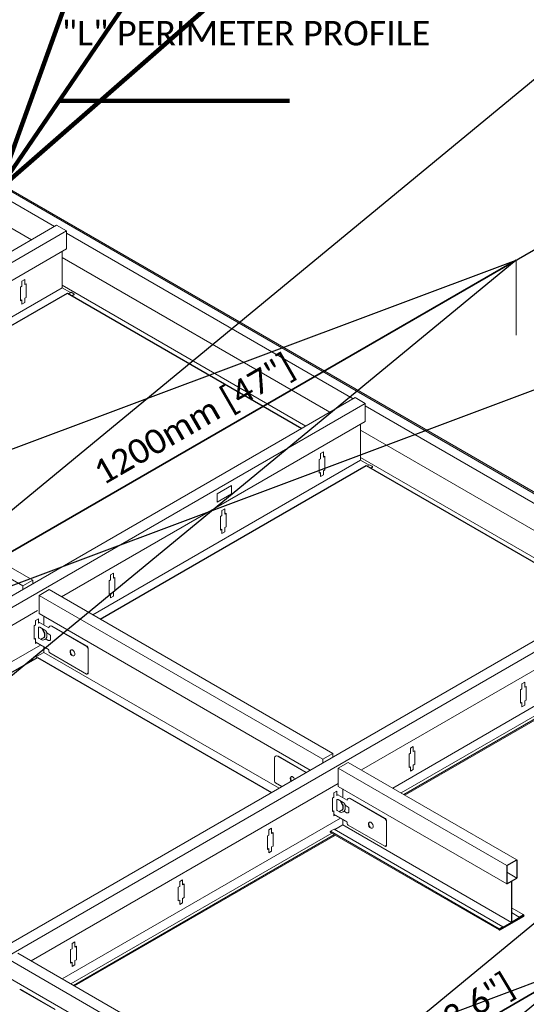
# Model space of a CAD drawing. Header units: millimetres. Extents: x 10176.9 to 10220.1, y 6804.8 to 6818.
# Tile 20 of 26: x 10198.92 to 10199.352, y 6805.271 to 6806.112. Entities that reach past the tile are written whole.
import ezdxf

# ---------------------------------------------------------------- set-up
doc = ezdxf.new("R2010")
doc.units = ezdxf.units.MM
doc.layers.get('DEFPOINTS').update_dxf_attribs({"true_color": 0x1a1a1a})
doc.layers.add('_HD_AUXILIAR', color=30, linetype='Continuous', lineweight=5)
doc.layers.add('_HD_perfil', color=3, linetype='Continuous', lineweight=0)
for name, color, linetype in [('_HD_cotas', 1, 'Continuous'), ('_HD_panel .1', 2, 'Continuous'), ('_HD_panel .3', 200, 'Continuous'), ('_HD_texto', 2, 'Continuous')]:
    doc.layers.add(name, color=color, linetype=linetype)
doc.styles.add('3.5 texto', font='calibri.ttf', dxfattribs={"height": 3.5})
doc.styles.add('ROMANS', font='arial.ttf', dxfattribs={"height": 3.5})
doc.styles.get("Standard").update_dxf_attribs({"font": 'arial.ttf'})
doc.dimstyles.new('MECANICA', dxfattribs={"dimtxt": 3.5, "dimasz": 2.5, "dimexe": 1, "dimexo": 0, "dimgap": 1, "dimtad": 0, "dimtih": 1, "dimtoh": 1, "dimdec": 1, "dimdsep": 46, "dimtxsty": 'ROMANS', "dimblk1": 'OPEN', "dimblk2": 'OPEN', "dimsah": 1, "dimcen": 0.9, "dimclrt": 2, "dimadec": 0, "dimazin": 0, "dimtfac": 1, "dimtdec": 1, "dimtmove": 0, "dimatfit": 3, "dimldrblk": 'OPEN', "dimfxl": 1, "dimtolj": 1, "dimtzin": 0, "dimarcsym": 0})
doc.dimstyles.get("Standard").update_dxf_attribs({"dimtxt": 0.18, "dimasz": 0.18, "dimexe": 0.18, "dimexo": 0.0625, "dimgap": 0.09, "dimtad": 0, "dimtih": 1, "dimtoh": 1, "dimdec": 4, "dimzin": 0, "dimdsep": 46, "dimtxsty": 'Standard', "dimcen": 0.09, "dimadec": 0, "dimazin": 0, "dimtfac": 1, "dimtdec": 4, "dimtofl": 0, "dimtmove": 0, "dimatfit": 3, "dimfxl": 1, "dimtolj": 1, "dimtzin": 0, "dimarcsym": 0})

# ---------------------------------------------------------------- blocks, each defined once
blk = doc.blocks.new('_OPEN')
at = {"color": 0, "linetype": 'ByBlock'}
for p, q in [((-1, 0.16667), (0, 0)), ((0, 0), (-1, -0.16667)), ((0, 0), (-1, 0))]:
    blk.add_line(p, q, dxfattribs=at)
blk = doc.blocks.new('*D8')
at = {"layer": '_HD_AUXILIAR', "color": 0, "lineweight": -2, "transparency": 16777216}
for p, q in [((10196.47598, 6805.75219), (10196.47598, 6805.85057)), ((10197.07598, 6805.75219), (10197.07598, 6805.85057)), ((10196.49598, 6805.83057), (10196.66704, 6805.83057)), ((10197.05598, 6805.83057), (10196.88492, 6805.83057))]:
    blk.add_line(p, q, dxfattribs=at)
at = {"layer": '_HD_AUXILIAR', "color": 0, "transparency": 16777216}
for points in [[(10196.49598, 6805.8339), (10196.49598, 6805.82724), (10196.47598, 6805.83057)], [(10197.05598, 6805.8339), (10197.05598, 6805.82724), (10197.07598, 6805.83057)]]:
    blk.add_solid(points, dxfattribs=at)
at = {"layer": 'DEFPOINTS', "color": 0, "transparency": 16777216}
for p in [(10197.07598, 6805.83057), (10196.47598, 6805.73219), (10197.07598, 6805.73219)]:
    blk.add_point(p, dxfattribs=at)
at = {"layer": '_HD_AUXILIAR', "color": 0, "transparency": 16777216, "insert": (10196.77598, 6805.83057), "char_height": 0.02, "width": 39.8211228, "attachment_point": 5}
blk.add_mtext('\\A1;600mm [23.6"]', dxfattribs=at)
blk = doc.blocks.new('*D15')
at = {"color": 0, "lineweight": -2, "transparency": 16777216}
for p, q in [((10201.14578, 6805.81148), (10201.19568, 6805.78821)), ((10200.96382, 6805.67744), (10201.13025, 6805.77353)), ((10200.89275, 6805.66539), (10200.94265, 6805.64212))]:
    blk.add_line(p, q, dxfattribs=at)
at = {"color": 0, "transparency": 16777216}
for points in [[(10201.12609, 6805.78074), (10201.13442, 6805.76631), (10201.17355, 6805.79853)], [(10200.95966, 6805.68466), (10200.96799, 6805.67022), (10200.92052, 6805.65244)]]:
    blk.add_solid(points, dxfattribs=at)
at = {"layer": 'DEFPOINTS', "color": 0, "transparency": 16777216}
for p in [(10201.12365, 6805.8218), (10201.17355, 6805.79853), (10200.87062, 6805.67571)]:
    blk.add_point(p, dxfattribs=at)
at = {"color": 0, "transparency": 16777216, "insert": (10201.14362, 6805.55819), "char_height": 0.05, "width": 37.5425381, "attachment_point": 5}
blk.add_mtext('\\A1;600 mm [23.6"]', dxfattribs=at)
blk = doc.blocks.new('*D18')
at = {"color": 0, "lineweight": -2, "transparency": 16777216}
for p, q in [((10201.82416, 6805.62749), (10201.87406, 6805.60422)), ((10201.38917, 6805.34736), (10201.80863, 6805.58954)), ((10201.3181, 6805.33531), (10201.368, 6805.31204))]:
    blk.add_line(p, q, dxfattribs=at)
at = {"color": 0, "transparency": 16777216}
for points in [[(10201.80447, 6805.59676), (10201.8128, 6805.58232), (10201.85194, 6805.61454)], [(10201.38501, 6805.35458), (10201.39334, 6805.34014), (10201.34587, 6805.32236)]]:
    blk.add_solid(points, dxfattribs=at)
at = {"layer": 'DEFPOINTS', "color": 0, "transparency": 16777216}
for p in [(10201.80203, 6805.63781), (10201.85194, 6805.61454), (10201.29597, 6805.34563)]:
    blk.add_point(p, dxfattribs=at)
at = {"color": 0, "transparency": 16777216, "insert": (10201.69549, 6805.30116), "char_height": 0.05, "width": 30.7789722, "attachment_point": 5}
blk.add_mtext('\\A1;1200mm [47"]', dxfattribs=at)

msp = doc.modelspace()

# ---------------------------------------------------------------- linework, layer by layer
at = {"layer": '_HD_AUXILIAR'}
for p, q in [((10199.34377, 6805.84279), (10199.34377, 6805.90673)), ((10198.93691, 6805.59741), (10198.93691, 6805.59708)), ((10198.93691, 6805.59741), (10198.93691, 6805.59708)), ((10198.94019, 6805.60264), (10198.94019, 6805.59549))]:
    msp.add_line(p, q, dxfattribs=at)
at = {"layer": '_HD_panel .1'}
for p, q in [((10198.73327, 6805.7475), (10198.96046, 6805.87867)), ((10198.96046, 6805.87867), (10199.16071, 6805.76306)), ((10198.98833, 6805.60024), (10199.21553, 6805.73141)), ((10199.21553, 6805.73141), (10199.41693, 6805.61513)), ((10198.70765, 6805.43634), (10198.93485, 6805.56751)), ((10198.93485, 6805.56751), (10199.13481, 6805.45206))]:
    msp.add_line(p, q, dxfattribs=at)
at = {"layer": '_HD_panel .3'}
for p, q in [((10199.33588, 6805.38975), (10199.34439, 6805.39467)), ((10199.34439, 6805.39467), (10199.34439, 6805.3791)), ((10199.33588, 6805.38975), (10199.33588, 6805.37418)), ((10199.33588, 6805.37418), (10199.34439, 6805.3791)), ((10199.33981, 6805.37645), (10199.33981, 6805.34124)), ((10199.32991, 6805.33481), (10199.35023, 6805.34654)), ((10199.34979, 6805.347), (10199.33981, 6805.34124)), ((10199.3465, 6805.34569), (10199.34973, 6805.34756)), ((10199.32934, 6805.33578), (10199.33238, 6805.33754)), ((10199.33981, 6805.34124), (10199.32976, 6805.33544)), ((10199.3291, 6805.33518), (10199.3291, 6805.33536))]:
    msp.add_line(p, q, dxfattribs=at)
for centre, radius, start, end in [((10199.34992, 6805.34695), 0.000636, 45.83676, 107.49592), ((10199.34999, 6805.34702), 0.000539, 296.33961, 45.83676), ((10199.32959, 6805.33536), 0.000491, 120, 180), ((10199.32942, 6805.33518), 0.000328, 180, 240), ((10199.32966, 6805.33537), 0.000618, 229.82728, 294.31183)]:
    msp.add_arc(centre, radius, start, end, dxfattribs=at)
at = {"layer": '_HD_perfil'}
for p, q in [((10199.63701, 6805.54692), (10198.69954, 6806.08817)), ((10198.70076, 6806.08874), (10199.6381, 6805.54756)), ((10198.69949, 6806.07993), (10198.94946, 6805.93561)), ((10198.70092, 6806.05645), (10198.9297, 6805.9242)), ((10198.95119, 6805.93661), (10198.83901, 6805.87184)), ((10198.9597, 6805.9317), (10198.95119, 6805.93661)), ((10198.9597, 6805.9317), (10198.84373, 6805.86474)), ((10198.9597, 6805.9317), (10198.9597, 6805.9163)), ((10198.9597, 6805.92971), (10199.20452, 6805.78835)), ((10198.7003, 6805.76653), (10198.9597, 6805.9163)), ((10198.95577, 6805.91403), (10198.95577, 6805.88318)), ((10198.95577, 6805.90913), (10199.18461, 6805.77686)), ((10198.95577, 6805.88318), (10198.72701, 6805.75111)), ((10198.92155, 6805.88443), (10198.92032, 6805.88372)), ((10198.92032, 6805.87209), (10198.92032, 6805.88372)), ((10198.92155, 6805.8888), (10198.92401, 6805.89022)), ((10198.92155, 6805.88443), (10198.92155, 6805.8888)), ((10198.92401, 6805.88585), (10198.92401, 6805.89022)), ((10198.92401, 6805.88585), (10198.92524, 6805.88656)), ((10198.92524, 6805.87493), (10198.92524, 6805.88656)), ((10198.95577, 6805.88536), (10199.16416, 6805.76505)), ((10198.95577, 6805.88318), (10198.96302, 6805.879)), ((10198.92401, 6805.87422), (10198.92524, 6805.87493)), ((10198.92401, 6805.87056), (10198.92401, 6805.87422)), ((10198.96352, 6805.87929), (10198.96146, 6805.8781)), ((10198.96583, 6805.87796), (10198.96352, 6805.87929)), ((10198.96601, 6805.87778), (10198.96402, 6805.87662)), ((10198.96592, 6805.87707), (10198.96458, 6805.8763)), ((10198.96608, 6805.87735), (10198.96608, 6805.87753)), ((10198.92032, 6805.87209), (10198.92155, 6805.8728)), ((10198.92155, 6805.86914), (10198.92155, 6805.8728)), ((10198.92155, 6805.86914), (10198.92401, 6805.87056)), ((10199.20625, 6805.78935), (10198.48203, 6805.37122)), ((10199.21476, 6805.78444), (10198.49054, 6805.36631)), ((10199.21476, 6805.78444), (10199.20625, 6805.78935)), ((10199.21476, 6805.78444), (10199.21476, 6805.76904)), ((10199.21476, 6805.78245), (10199.63701, 6805.53866)), ((10198.6884, 6805.77341), (10198.93079, 6805.63346)), ((10198.67989, 6805.76849), (10198.92228, 6805.62854)), ((10198.95536, 6805.61927), (10199.21476, 6805.76904)), ((10199.21083, 6805.76677), (10199.21083, 6805.73592)), ((10199.21083, 6805.7617), (10199.44067, 6805.62884)), ((10199.17661, 6805.74154), (10199.17907, 6805.74296)), ((10199.17661, 6805.73717), (10199.17661, 6805.74154)), ((10199.17907, 6805.73859), (10199.17907, 6805.74296)), ((10199.17907, 6805.73859), (10199.1803, 6805.7393)), ((10199.1803, 6805.72767), (10199.1803, 6805.7393)), ((10199.21083, 6805.73592), (10198.98207, 6805.60385)), ((10199.17661, 6805.73717), (10199.17539, 6805.73646)), ((10199.17539, 6805.72483), (10199.17539, 6805.73646)), ((10199.21083, 6805.7381), (10199.42038, 6805.61712)), ((10199.21083, 6805.73592), (10199.21808, 6805.73174)), ((10199.21859, 6805.73203), (10199.21652, 6805.73084)), ((10199.2209, 6805.7307), (10199.21859, 6805.73203)), ((10199.17539, 6805.72483), (10199.17661, 6805.72554)), ((10199.17661, 6805.72188), (10199.17661, 6805.72554)), ((10199.17661, 6805.72188), (10199.17907, 6805.7233)), ((10199.17907, 6805.72696), (10199.1803, 6805.72767)), ((10199.17907, 6805.7233), (10199.17907, 6805.72696)), ((10199.22108, 6805.73052), (10199.21908, 6805.72936)), ((10199.22098, 6805.72981), (10199.21964, 6805.72904)), ((10199.22114, 6805.73009), (10199.22114, 6805.73027)), ((10199.08825, 6805.70716), (10199.10056, 6805.71426)), ((10199.10056, 6805.71426), (10199.10056, 6805.70728)), ((10199.08825, 6805.70018), (10199.10056, 6805.70728)), ((10199.08825, 6805.70716), (10199.08825, 6805.70018)), ((10199.0924, 6805.69292), (10199.09486, 6805.69433)), ((10199.0924, 6805.68855), (10199.0924, 6805.69292)), ((10199.09486, 6805.68997), (10199.09486, 6805.69433)), ((10199.09486, 6805.68997), (10199.09609, 6805.69068)), ((10199.09609, 6805.67905), (10199.09609, 6805.69068)), ((10199.0924, 6805.68855), (10199.09117, 6805.68784)), ((10199.09117, 6805.67621), (10199.09117, 6805.68784)), ((10199.09117, 6805.67621), (10199.0924, 6805.67692)), ((10199.0924, 6805.67326), (10199.0924, 6805.67692)), ((10199.0924, 6805.67326), (10199.09486, 6805.67468)), ((10199.09486, 6805.67834), (10199.09609, 6805.67905)), ((10199.09486, 6805.67468), (10199.09486, 6805.67834)), ((10199.46247, 6805.64142), (10198.73825, 6805.2233)), ((10198.99726, 6805.63799), (10198.99972, 6805.63941)), ((10198.99972, 6805.63504), (10198.99972, 6805.63941)), ((10199.47098, 6805.63651), (10198.74676, 6805.21838)), ((10198.93079, 6805.63346), (10198.92228, 6805.62854)), ((10198.93079, 6805.63346), (10198.93079, 6805.63031)), ((10198.99726, 6805.63362), (10198.99603, 6805.63291)), ((10198.99603, 6805.62128), (10198.99603, 6805.63291)), ((10198.99726, 6805.63362), (10198.99726, 6805.63799)), ((10198.99972, 6805.63504), (10199.00095, 6805.63575)), ((10199.00095, 6805.62412), (10199.00095, 6805.63575)), ((10198.92228, 6805.62854), (10198.92228, 6805.6254)), ((10198.94478, 6805.62539), (10198.93626, 6805.62047)), ((10198.94478, 6805.62539), (10199.18717, 6805.48544)), ((10198.99603, 6805.62128), (10198.99726, 6805.62199)), ((10198.99726, 6805.61833), (10198.99726, 6805.62199)), ((10198.99972, 6805.62341), (10199.00095, 6805.62412)), ((10198.99972, 6805.61975), (10198.99972, 6805.62341)), ((10198.93626, 6805.62047), (10199.17865, 6805.48052)), ((10198.93626, 6805.62047), (10198.93626, 6805.60491)), ((10198.99726, 6805.61833), (10198.99972, 6805.61975)), ((10199.21158, 6805.47135), (10199.47098, 6805.62111)), ((10198.67308, 6805.4563), (10198.93495, 6805.60749)), ((10198.93626, 6805.60491), (10199.16774, 6805.47126)), ((10198.93568, 6805.60035), (10198.93322, 6805.59894)), ((10198.93322, 6805.59894), (10198.93322, 6805.59528)), ((10198.93568, 6805.60035), (10198.93467, 6805.59977)), ((10198.93568, 6805.60035), (10198.93568, 6805.5967)), ((10198.93568, 6805.60035), (10198.93568, 6805.5967)), ((10198.93691, 6805.59741), (10198.93568, 6805.5967)), ((10198.93691, 6805.59741), (10198.93568, 6805.5967)), ((10198.94453, 6805.59268), (10198.93662, 6805.59724)), ((10198.94019, 6805.60264), (10198.94019, 6805.59518)), ((10198.93322, 6805.59528), (10198.932, 6805.59457)), ((10198.932, 6805.59457), (10198.932, 6805.58294)), ((10198.93558, 6805.59253), (10198.93558, 6805.58451)), ((10198.93681, 6805.59324), (10198.94114, 6805.59074)), ((10198.94064, 6805.58856), (10198.93845, 6805.59229)), ((10198.94092, 6805.58873), (10198.93902, 6805.59196)), ((10198.94081, 6805.58791), (10198.94081, 6805.58556)), ((10198.94114, 6805.58791), (10198.94114, 6805.58556)), ((10198.94274, 6805.58837), (10198.94535, 6805.58686)), ((10198.94278, 6805.58791), (10198.94278, 6805.58556)), ((10198.94453, 6805.59268), (10198.94453, 6805.59274)), ((10198.94698, 6805.59416), (10198.977, 6805.57683)), ((10198.94747, 6805.59425), (10198.97723, 6805.57707)), ((10199.46705, 6805.588), (10199.23829, 6805.45592)), ((10198.932, 6805.58294), (10198.93322, 6805.58365)), ((10198.93322, 6805.58365), (10198.93322, 6805.57928)), ((10198.94453, 6805.57434), (10198.93322, 6805.58087)), ((10198.94453, 6805.57396), (10198.93322, 6805.58049)), ((10198.93427, 6805.57988), (10198.93322, 6805.57928)), ((10198.93599, 6805.5838), (10198.93786, 6805.58272)), ((10198.94017, 6805.58443), (10198.93742, 6805.58298)), ((10198.94032, 6805.58414), (10198.93775, 6805.58279)), ((10198.94188, 6805.58331), (10198.94404, 6805.58207)), ((10198.946, 6805.5832), (10198.946, 6805.58573)), ((10199.24554, 6805.45174), (10199.4748, 6805.5841)), ((10199.24785, 6805.4504), (10199.47712, 6805.58277)), ((10199.24867, 6805.44993), (10199.47723, 6805.5819)), ((10198.93742, 6805.57807), (10198.69979, 6805.44088)), ((10198.93344, 6805.56787), (10198.94019, 6805.57177)), ((10198.94019, 6805.57646), (10198.94019, 6805.57177)), ((10198.94019, 6805.57177), (10199.14117, 6805.45574)), ((10198.94453, 6805.57281), (10198.94453, 6805.57396)), ((10198.94534, 6805.57139), (10198.97664, 6805.55332)), ((10198.97798, 6805.57507), (10198.97798, 6805.55443)), ((10198.97822, 6805.57531), (10198.97822, 6805.55431)), ((10198.92988, 6805.56567), (10198.92988, 6805.56608)), ((10198.92992, 6805.56625), (10198.93129, 6805.56546)), ((10198.93305, 6805.5681), (10198.93004, 6805.56637)), ((10198.93006, 6805.56537), (10198.9306, 6805.56506)), ((10198.93305, 6805.5681), (10198.93446, 6805.56728)), ((10199.34862, 6805.54499), (10199.35108, 6805.54641)), ((10199.35108, 6805.54204), (10199.35108, 6805.54641)), ((10199.34862, 6805.54062), (10199.34739, 6805.53991)), ((10199.34739, 6805.52828), (10199.34739, 6805.53991)), ((10199.34862, 6805.54062), (10199.34862, 6805.54499)), ((10199.35108, 6805.54204), (10199.3523, 6805.54275)), ((10199.3523, 6805.53112), (10199.3523, 6805.54275)), ((10199.34739, 6805.52828), (10199.34862, 6805.52899)), ((10199.34862, 6805.52533), (10199.34862, 6805.52899)), ((10199.35108, 6805.53041), (10199.3523, 6805.53112)), ((10199.35108, 6805.52675), (10199.35108, 6805.53041)), ((10199.34862, 6805.52533), (10199.35108, 6805.52675)), ((10199.25348, 6805.49006), (10199.25594, 6805.49148)), ((10199.25348, 6805.48569), (10199.25348, 6805.49006)), ((10199.25594, 6805.48711), (10199.25594, 6805.49148)), ((10199.25594, 6805.48711), (10199.25716, 6805.48782)), ((10199.25716, 6805.47619), (10199.25716, 6805.48782)), ((10199.13742, 6805.48162), (10199.13742, 6805.48168)), ((10199.13742, 6805.48162), (10199.13742, 6805.4629)), ((10199.13988, 6805.4831), (10199.16406, 6805.46914)), ((10199.14037, 6805.48319), (10199.16439, 6805.46933)), ((10199.18717, 6805.48544), (10199.17865, 6805.48052)), ((10199.17865, 6805.48052), (10199.17865, 6805.47756)), ((10199.18717, 6805.48544), (10199.18717, 6805.48248)), ((10199.25348, 6805.48569), (10199.25225, 6805.48498)), ((10199.25225, 6805.47335), (10199.25225, 6805.48498)), ((10199.19177, 6805.47295), (10199.20028, 6805.47787)), ((10199.19177, 6805.47295), (10199.33588, 6805.38975)), ((10199.19177, 6805.47295), (10199.19177, 6805.45738)), ((10199.20028, 6805.47787), (10199.34439, 6805.39467)), ((10199.25225, 6805.47335), (10199.25348, 6805.47406)), ((10199.25348, 6805.4704), (10199.25348, 6805.47406)), ((10199.25348, 6805.4704), (10199.25594, 6805.47182)), ((10199.25594, 6805.47548), (10199.25716, 6805.47619)), ((10199.25594, 6805.47182), (10199.25594, 6805.47548)), ((10199.13742, 6805.46174), (10199.13742, 6805.4629)), ((10198.9293, 6805.30837), (10199.19177, 6805.45991)), ((10199.13824, 6805.46033), (10199.14352, 6805.45728)), ((10199.19058, 6805.45319), (10199.18812, 6805.45177)), ((10199.19058, 6805.45319), (10199.18957, 6805.4526)), ((10199.19058, 6805.45319), (10199.19058, 6805.44953)), ((10199.19058, 6805.45319), (10199.19058, 6805.44953)), ((10199.19177, 6805.45738), (10199.33588, 6805.37418)), ((10199.1957, 6805.45512), (10199.1957, 6805.44766)), ((10199.18812, 6805.44811), (10199.1869, 6805.4474)), ((10199.1869, 6805.4474), (10199.1869, 6805.43577)), ((10199.18812, 6805.45177), (10199.18812, 6805.44811)), ((10199.19048, 6805.44537), (10199.19048, 6805.43735)), ((10199.19181, 6805.45024), (10199.19058, 6805.44953)), ((10199.19181, 6805.45024), (10199.19058, 6805.44953)), ((10199.19942, 6805.44551), (10199.19152, 6805.45008)), ((10199.19171, 6805.44608), (10199.19604, 6805.44358)), ((10199.19181, 6805.45024), (10199.19181, 6805.44991)), ((10199.19181, 6805.45024), (10199.19181, 6805.44991)), ((10199.19554, 6805.44139), (10199.19335, 6805.44513)), ((10199.19582, 6805.44156), (10199.19392, 6805.4448)), ((10199.19942, 6805.44551), (10199.19942, 6805.44558)), ((10199.20188, 6805.44699), (10199.2319, 6805.42966)), ((10199.20237, 6805.44709), (10199.23213, 6805.42991)), ((10199.1869, 6805.43577), (10199.18812, 6805.43648)), ((10199.18812, 6805.43648), (10199.18812, 6805.43211)), ((10199.19089, 6805.43664), (10199.19276, 6805.43556)), ((10199.19507, 6805.43727), (10199.19232, 6805.43582)), ((10199.19522, 6805.43698), (10199.19265, 6805.43562)), ((10199.19571, 6805.44074), (10199.19571, 6805.43839)), ((10199.19604, 6805.44074), (10199.19604, 6805.43839)), ((10199.19764, 6805.4412), (10199.20025, 6805.4397)), ((10199.19768, 6805.44074), (10199.19768, 6805.43839)), ((10199.2009, 6805.43603), (10199.2009, 6805.43856)), ((10199.19363, 6805.43014), (10198.95601, 6805.29295)), ((10199.19942, 6805.42717), (10199.18812, 6805.4337)), ((10199.19942, 6805.4268), (10199.18812, 6805.43332)), ((10199.18917, 6805.43272), (10199.18812, 6805.43211)), ((10199.1957, 6805.42895), (10199.1957, 6805.42444)), ((10199.19678, 6805.43614), (10199.19894, 6805.4349)), ((10199.23288, 6805.4279), (10199.23288, 6805.40726)), ((10199.23312, 6805.42815), (10199.23312, 6805.40714)), ((10199.13244, 6805.42018), (10199.1349, 6805.4216)), ((10199.13244, 6805.41581), (10199.13244, 6805.42018)), ((10199.1349, 6805.41723), (10199.1349, 6805.4216)), ((10199.18524, 6805.41898), (10199.18828, 6805.42074)), ((10199.18828, 6805.42074), (10199.33238, 6805.33754)), ((10199.1957, 6805.42444), (10199.18878, 6805.42045)), ((10199.1957, 6805.42444), (10199.33981, 6805.34124)), ((10199.19942, 6805.42564), (10199.19942, 6805.4268)), ((10199.20024, 6805.42422), (10199.23154, 6805.40615)), ((10198.96326, 6805.28876), (10199.1862, 6805.41748)), ((10198.96557, 6805.28743), (10199.18852, 6805.41615)), ((10198.96638, 6805.28696), (10199.18933, 6805.41568)), ((10199.13244, 6805.41581), (10199.13121, 6805.4151)), ((10199.13121, 6805.40347), (10199.13121, 6805.4151)), ((10199.1349, 6805.41723), (10199.13613, 6805.41794)), ((10199.13613, 6805.40631), (10199.13613, 6805.41794)), ((10199.18499, 6805.41838), (10199.18499, 6805.41856)), ((10199.18523, 6805.41804), (10199.32934, 6805.33484)), ((10199.18524, 6805.41898), (10199.32934, 6805.33578)), ((10199.13121, 6805.40347), (10199.13244, 6805.40418)), ((10199.13244, 6805.40052), (10199.13244, 6805.40418)), ((10199.1349, 6805.4056), (10199.13613, 6805.40631)), ((10199.1349, 6805.40194), (10199.1349, 6805.4056)), ((10199.13244, 6805.40052), (10199.1349, 6805.40194)), ((10199.05634, 6805.37624), (10199.05879, 6805.37766)), ((10199.05879, 6805.37329), (10199.05879, 6805.37766)), ((10199.34439, 6805.3791), (10199.33588, 6805.38401)), ((10199.05634, 6805.37187), (10199.05511, 6805.37116)), ((10199.05511, 6805.35953), (10199.05511, 6805.37116)), ((10199.05634, 6805.37187), (10199.05634, 6805.37624)), ((10199.05879, 6805.37329), (10199.06002, 6805.374)), ((10199.06002, 6805.36237), (10199.06002, 6805.374)), ((10199.05879, 6805.36166), (10199.06002, 6805.36237)), ((10199.05879, 6805.358), (10199.05879, 6805.36166)), ((10199.05511, 6805.35953), (10199.05634, 6805.36024)), ((10199.05634, 6805.35658), (10199.05634, 6805.36024)), ((10199.05634, 6805.35658), (10199.05879, 6805.358)), ((10199.35023, 6805.34751), (10199.33988, 6805.35349)), ((10199.3465, 6805.34569), (10199.33981, 6805.34956)), ((10198.96433, 6805.31875), (10198.9631, 6805.31804)), ((10198.96433, 6805.32312), (10198.96679, 6805.32454)), ((10198.96433, 6805.31875), (10198.96433, 6805.32312)), ((10198.96679, 6805.32017), (10198.96679, 6805.32454)), ((10198.96679, 6805.32017), (10198.96802, 6805.32088)), ((10198.96802, 6805.30925), (10198.96802, 6805.32088)), ((10198.918, 6805.31489), (10199.0621, 6805.23169)), ((10198.9631, 6805.30641), (10198.9631, 6805.31804)), ((10198.90949, 6805.30997), (10199.05359, 6805.22678)), ((10198.9631, 6805.30641), (10198.96433, 6805.30712)), ((10198.96433, 6805.30346), (10198.96433, 6805.30712)), ((10198.96433, 6805.30346), (10198.96679, 6805.30488)), ((10198.96679, 6805.30854), (10198.96802, 6805.30925)), ((10198.96679, 6805.30488), (10198.96679, 6805.30854)), ((10198.90949, 6805.29441), (10199.05359, 6805.21121)), ((10198.9196, 6805.28402), (10198.94961, 6805.26669)), ((10198.92009, 6805.28411), (10198.94985, 6805.26693))]:
    msp.add_line(p, q, dxfattribs=at)
for points in [[(10198.96637, 6805.57194, 0.041869), (10198.96585, 6805.57279, 0.070234), (10198.9651, 6805.57356, 0.106123), (10198.9642, 6805.574, 0.161815), (10198.96353, 6805.57395, 0.161815), (10198.96303, 6805.5735, 0.106123), (10198.96272, 6805.57255, 0.070234), (10198.96276, 6805.57147, 0.056488), (10198.96314, 6805.57019, 0.056488)], [(10198.96344, 6805.5739, 0.008363), (10198.96342, 6805.57387, 0.106123), (10198.96311, 6805.57292, 0.070234), (10198.96315, 6805.57184, 0.138095), (10198.96455, 6805.56894, 0.056488)], [(10199.15446, 6805.46359, 0.136943), (10199.15322, 6805.46526, 0.106123), (10199.15232, 6805.46569, 0.161815), (10199.15165, 6805.46564, 0.161815), (10199.15115, 6805.4652, 0.106123), (10199.15084, 6805.46424, 0.070234), (10199.15088, 6805.46317, 0.061543), (10199.15131, 6805.46178, 0.061543)], [(10199.15156, 6805.46559, 0.008363), (10199.15154, 6805.46556, 0.106123), (10199.15123, 6805.46461, 0.070234), (10199.15127, 6805.46353, 0.066762), (10199.15175, 6805.46203, 0.066762)], [(10199.22127, 6805.42477, 0.041869), (10199.22075, 6805.42562, 0.070234), (10199.22, 6805.4264, 0.106123), (10199.2191, 6805.42683, 0.161815), (10199.21843, 6805.42678, 0.161815), (10199.21793, 6805.42634, 0.106123), (10199.21762, 6805.42538, 0.070234), (10199.21766, 6805.42431, 0.056488), (10199.21804, 6805.42303, 0.056488)], [(10199.21834, 6805.42673, 0.008363), (10199.21832, 6805.4267, 0.106123), (10199.21801, 6805.42575, 0.070234), (10199.21805, 6805.42467, 0.138095), (10199.21945, 6805.42178, 0.056488)]]:
    msp.add_lwpolyline(points, format="xyb", dxfattribs=at)
for centre, radius, start, end in [((10198.96559, 6805.87753), 0.000491, 0, 60), ((10198.96575, 6805.87735), 0.000328, 300, 0), ((10199.22065, 6805.73027), 0.000491, 0, 60), ((10199.22081, 6805.73009), 0.000328, 300, 0), ((10198.9364, 6805.59253), 0.000819, 60, 180), ((10198.9395, 6805.58791), 0.00131, 0, 30.65766), ((10198.9395, 6805.58791), 0.00164, 0, 30.65766), ((10198.9395, 6805.58791), 0.00328, 0, 60), ((10198.94616, 6805.59274), 0.00164, 60, 180), ((10198.94649, 6805.59255), 0.00197, 60, 122.60505), ((10198.9364, 6805.58451), 0.000819, 180, 240), ((10198.9395, 6805.58556), 0.00328, 240, 0), ((10198.9395, 6805.58556), 0.00131, 295.60049, 0), ((10198.9395, 6805.58556), 0.00164, 295.60049, 0), ((10198.94469, 6805.5832), 0.00131, 240, 0), ((10198.94469, 6805.58573), 0.00131, 0, 60), ((10198.94616, 6805.57281), 0.00164, 180, 240), ((10198.96199, 6805.57034), 0.00466, 352.56043, 20.08093), ((10198.97565, 6805.57492), 0.00233, 3.5743, 54.80055), ((10198.97589, 6805.57517), 0.00233, 3.5743, 54.80055), ((10198.93021, 6805.56608), 0.000328, 120, 180), ((10198.93021, 6805.56567), 0.000328, 180, 243.91791), ((10198.96621, 6805.57224), 0.00369, 213.73547, 249.04277), ((10198.96535, 6805.57), 0.00129, 249.04277, 348.2631), ((10198.9771, 6805.55433), 0.00111, 245.53453, 1.05751), ((10198.97669, 6805.55458), 0.0013, 271.96663, 353.27602), ((10199.13906, 6805.48168), 0.00164, 60, 180), ((10199.13939, 6805.48149), 0.00197, 60, 122.60505), ((10199.13906, 6805.46174), 0.00164, 180, 240), ((10199.1913, 6805.44537), 0.000819, 60, 180), ((10199.20106, 6805.44558), 0.00164, 60, 180), ((10199.20139, 6805.44539), 0.00197, 60, 122.60505), ((10199.1913, 6805.43735), 0.000819, 180, 240), ((10199.1944, 6805.43839), 0.00328, 240, 0), ((10199.1944, 6805.43839), 0.00131, 295.60049, 0), ((10199.1944, 6805.43839), 0.00164, 295.60049, 0), ((10199.1944, 6805.44074), 0.00131, 0, 30.65766), ((10199.1944, 6805.44074), 0.00164, 0, 30.65766), ((10199.1944, 6805.44074), 0.00328, 0, 60), ((10199.19959, 6805.43856), 0.00131, 0, 60), ((10199.19959, 6805.43603), 0.00131, 240, 0), ((10199.23055, 6805.42776), 0.00233, 3.5743, 54.80055), ((10199.23079, 6805.428), 0.00233, 3.5743, 54.80055), ((10199.20106, 6805.42564), 0.00164, 180, 240), ((10199.22111, 6805.42507), 0.00369, 213.73547, 249.04277), ((10199.22025, 6805.42283), 0.00129, 249.04277, 348.2631), ((10199.21688, 6805.42317), 0.00466, 352.56043, 20.08093), ((10199.18548, 6805.41856), 0.000491, 120, 180), ((10199.18532, 6805.41838), 0.000328, 180, 240), ((10199.18555, 6805.41857), 0.000618, 229.82728, 241.01242), ((10199.232, 6805.40717), 0.00111, 245.53453, 1.05751), ((10199.23159, 6805.40741), 0.0013, 271.96663, 353.27602)]:
    msp.add_arc(centre, radius, start, end, dxfattribs=at)

# ---------------------------------------------------------------- texts
at = {"layer": '_HD_AUXILIAR', "style": '3.5 texto'}
for s, rotation, p in [('1200mm [47"]', 30, (10198.99083, 6805.7141)), ('600mm [23.6"]', 31.04471, (10199.17325, 6805.17823))]:
    msp.add_text(s, height=0.0208741, rotation=rotation, dxfattribs=at).set_placement(p)
at = {"layer": '_HD_texto', "style": '3.5 texto'}
msp.add_text('"L" PERIMETER PROFILE', height=0.0208741, dxfattribs=at).set_placement((10198.95561, 6806.09017))

# ---------------------------------------------------------------- dimensions: what is measured, and where the dimension line sits
for p1, p2, text, picture, middle in [((10200.87062, 6805.67571), (10201.12365, 6805.8218), '600 mm [23.6"]', '*D15', (10201.14362, 6805.55819)), ((10201.29597, 6805.34563), (10201.80203, 6805.63781), '1200mm [47"]', '*D18', (10201.69549, 6805.30116))]:
    dim = msp.add_aligned_dim(p1=p1, p2=p2, distance=-0.0451, text=text, dimstyle='Standard', override={"dimtxt": 0.05, "dimasz": 0.05, "dimexe": 0.02, "dimexo": 0.02, "dimdec": 2, "dimpost": '<>m', "dimtmove": 2})
    dim.commit()
    dim.dimension.update_dxf_attribs({"geometry": picture, "text_midpoint": middle})
at = {"layer": '_HD_AUXILIAR'}
dim = msp.add_linear_dim(base=(10197.07598, 6805.83057), p1=(10196.47598, 6805.73219), p2=(10197.07598, 6805.73219), text='600mm [23.6"]', dimstyle='Standard', override={"dimtxt": 0.02, "dimasz": 0.02, "dimexe": 0.02, "dimexo": 0.02, "dimgap": 0.02, "dimdec": 2, "dimpost": '<>m', "dimtmove": 2}, dxfattribs=at)
dim.commit()
dim.dimension.update_dxf_attribs({"geometry": '*D8', "text_midpoint": (10196.77598, 6805.83057)})

# ---------------------------------------------------------------- leaders
msp.add_leader([(10198.90128, 6805.96687), (10198.95324, 6806.04291), (10199.15022, 6806.04291)], dimstyle='MECANICA', override={"dimldrblk": 'Open30', "dimlwd": 65535}, dxfattribs=at)
at = {"layer": '_HD_cotas'}
for points in [[(10198.76814, 6805.57439), (10199.34377, 6805.90673)], [(10199.34377, 6805.90673), (10198.76814, 6805.57439)], [(10199.11898, 6805.14278), (10199.40126, 6805.30576)], [(10199.40126, 6805.30576), (10199.11898, 6805.14278)]]:
    msp.add_leader(points, dimstyle='MECANICA', dxfattribs=at)

doc.saveas('drawing.dxf')
